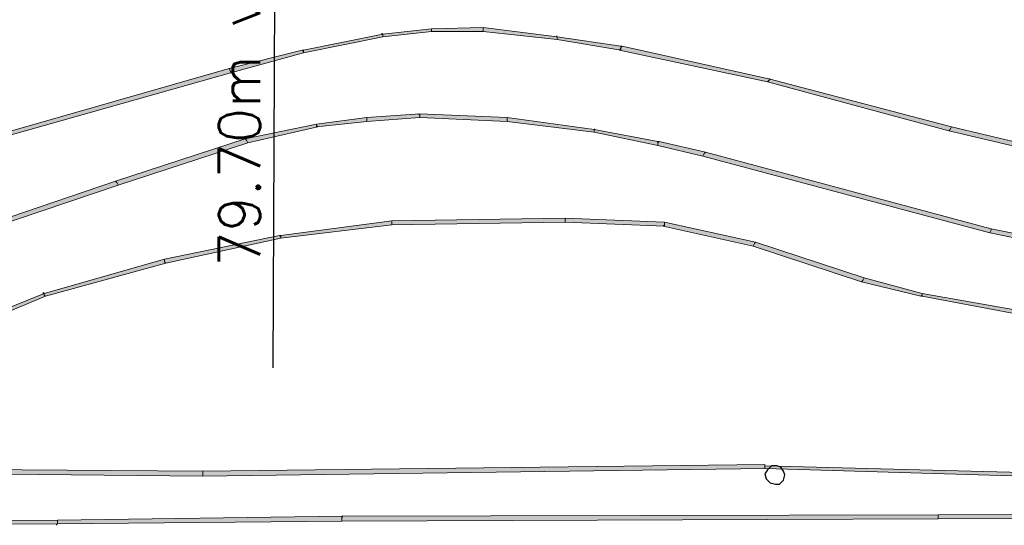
# Model space of a CAD drawing. Header units: millimetres. Extents: x -27 to 2301, y -256 to 766.
# Tile 80 of 97: x 341 to 365, y 94 to 107. Entities that reach past the tile are written whole.
import ezdxf
from ezdxf.enums import TextEntityAlignment as Align

# ---------------------------------------------------------------- set-up
doc = ezdxf.new("R2010")
doc.units = ezdxf.units.MM
doc.layers.add('SIV-ONDERGROND-ALG', color=251, linetype='Continuous')
doc.layers.add('SIV-VRI-MAATVOERING', color=7, linetype='Continuous')
doc.styles.add('ROMANS', font='romans.shx', dxfattribs={"width": 0.7})

# ---------------------------------------------------------------- blocks, each defined once
blk = doc.blocks.new('162')
at = {"style": 'ROMANS'}
blk.add_attdef('ARM.NR', text='', height=500, dxfattribs=at).set_placement((0, 0), align=Align.MIDDLE)

msp = doc.modelspace()

# ---------------------------------------------------------------- hatches: boundary and pattern name
at = {"layer": 'SIV-ONDERGROND-ALG'}
h = msp.add_hatch(color=256, dxfattribs=at)
h.dxf.hatch_style = 2
h.paths.add_polyline_path([(347.917, 105.907), (347.917, 105.875), (349.847, 106.261), (349.847, 106.325), (347.917, 105.939)])
h = msp.add_hatch(color=256, dxfattribs=at)
h.dxf.hatch_style = 2
h.paths.add_polyline_path([(349.815, 106.325), (349.815, 106.357), (349.847, 106.357), (349.847, 106.325)])
h = msp.add_hatch(color=256, dxfattribs=at)
h.dxf.hatch_style = 2
h.paths.add_polyline_path([(349.847, 106.293), (349.847, 106.261), (351.037, 106.389), (351.037, 106.454), (349.847, 106.325)])
h = msp.add_hatch(color=256, dxfattribs=at)
h.dxf.hatch_style = 2
h.paths.add_polyline_path([(351.037, 106.421), (351.037, 106.389), (352.291, 106.389), (352.291, 106.486), (351.037, 106.454)])
h = msp.add_hatch(color=256, dxfattribs=at)
h.dxf.hatch_style = 2
h.paths.add_polyline_path([(352.291, 106.454), (352.291, 106.389), (354.093, 106.196), (354.093, 106.261), (352.291, 106.486)])
h = msp.add_hatch(color=256, dxfattribs=at)
h.dxf.hatch_style = 2
h.paths.add_polyline_path([(354.061, 106.261), (354.061, 106.293), (354.093, 106.293), (354.093, 106.261)])
h = msp.add_hatch(color=256, dxfattribs=at)
h.dxf.hatch_style = 2
h.paths.add_polyline_path([(354.093, 106.228), (354.093, 106.196), (355.637, 105.939), (355.637, 106.035), (354.093, 106.261)])
h = msp.add_hatch(color=256, dxfattribs=at)
h.dxf.hatch_style = 2
h.paths.add_polyline_path([(346.148, 105.424), (346.18, 105.392), (347.917, 105.875), (347.917, 105.907), (347.885, 105.939), (346.116, 105.489)])
h = msp.add_hatch(color=256, dxfattribs=at)
h.dxf.hatch_style = 2
h.paths.add_polyline_path([(347.885, 105.939), (347.917, 105.939), (347.917, 105.907)])
h = msp.add_hatch(color=256, dxfattribs=at)
h.dxf.hatch_style = 2
h.paths.add_polyline_path([(355.637, 106.003), (355.604, 105.939), (359.207, 105.167), (359.239, 105.199), (359.271, 105.231), (355.669, 106.035)])
h = msp.add_hatch(color=256, dxfattribs=at)
h.dxf.hatch_style = 2
h.paths.add_polyline_path([(355.637, 106.035), (355.669, 106.035), (355.637, 106.003)])
h = msp.add_hatch(color=256, dxfattribs=at)
h.dxf.hatch_style = 2
h.paths.add_polyline_path([(337.817, 103.076), (337.849, 103.044), (346.18, 105.392), (346.148, 105.424), (346.116, 105.489), (337.785, 103.108)])
h = msp.add_hatch(color=256, dxfattribs=at)
h.dxf.hatch_style = 2
h.paths.add_polyline_path([(346.116, 105.489), (346.148, 105.489), (346.116, 105.456)])
h = msp.add_hatch(color=256, dxfattribs=at)
h.dxf.hatch_style = 2
h.paths.add_polyline_path([(359.239, 105.199), (359.207, 105.167), (363.614, 103.977), (363.646, 104.009), (363.678, 104.073), (359.271, 105.231)])
h = msp.add_hatch(color=256, dxfattribs=at)
h.dxf.hatch_style = 2
h.paths.add_polyline_path([(359.239, 105.231), (359.271, 105.263), (359.271, 105.231)])
h = msp.add_hatch(color=256, dxfattribs=at)
h.dxf.hatch_style = 2
h.paths.add_polyline_path([(349.461, 104.266), (349.461, 104.299), (348.239, 104.138), (348.239, 104.073), (349.461, 104.202)])
h = msp.add_hatch(color=256, dxfattribs=at)
h.dxf.hatch_style = 2
h.paths.add_polyline_path([(350.748, 104.331), (350.748, 104.395), (349.461, 104.299), (349.461, 104.202), (350.748, 104.299)])
h = msp.add_hatch(color=256, dxfattribs=at)
h.dxf.hatch_style = 2
h.paths.add_polyline_path([(350.715, 104.395), (350.748, 104.395), (350.748, 104.363), (350.715, 104.363)])
h = msp.add_hatch(color=256, dxfattribs=at)
h.dxf.hatch_style = 2
h.paths.add_polyline_path([(352.87, 104.266), (352.87, 104.299), (350.748, 104.395), (350.748, 104.299), (352.87, 104.202)])
h = msp.add_hatch(color=256, dxfattribs=at)
h.dxf.hatch_style = 2
h.paths.add_polyline_path([(354.993, 103.977), (354.993, 104.009), (352.87, 104.299), (352.87, 104.202), (354.993, 103.945)])
h = msp.add_hatch(color=256, dxfattribs=at)
h.dxf.hatch_style = 2
h.paths.add_polyline_path([(348.239, 104.106), (348.239, 104.138), (346.502, 103.784), (346.534, 103.752), (346.566, 103.687), (348.271, 104.073)])
h = msp.add_hatch(color=256, dxfattribs=at)
h.dxf.hatch_style = 2
h.paths.add_polyline_path([(354.993, 104.009), (354.993, 104.041), (355.025, 104.009)])
h = msp.add_hatch(color=256, dxfattribs=at)
h.dxf.hatch_style = 2
h.paths.add_polyline_path([(356.537, 103.687), (356.537, 103.72), (354.993, 104.009), (354.993, 103.945), (356.537, 103.623)])
h = msp.add_hatch(color=256, dxfattribs=at)
h.dxf.hatch_style = 2
h.paths.add_polyline_path([(363.646, 104.009), (363.614, 103.977), (366.894, 103.205), (366.927, 103.237), (366.959, 103.301), (363.678, 104.073)])
h = msp.add_hatch(color=256, dxfattribs=at)
h.dxf.hatch_style = 2
h.paths.add_polyline_path([(346.534, 103.752), (346.502, 103.784), (343.35, 102.755), (343.382, 102.722), (343.414, 102.658), (346.566, 103.687)])
h = msp.add_hatch(color=256, dxfattribs=at)
h.dxf.hatch_style = 2
h.paths.add_polyline_path([(357.663, 103.43), (357.695, 103.462), (356.569, 103.72), (356.537, 103.687), (356.537, 103.623), (357.631, 103.366)])
h = msp.add_hatch(color=256, dxfattribs=at)
h.dxf.hatch_style = 2
h.paths.add_polyline_path([(356.569, 103.72), (356.537, 103.72), (356.537, 103.687)])
h = msp.add_hatch(color=256, dxfattribs=at)
h.dxf.hatch_style = 2
h.paths.add_polyline_path([(364.643, 101.564), (364.643, 101.597), (357.695, 103.462), (357.663, 103.43), (357.631, 103.366), (364.611, 101.5)])
h = msp.add_hatch(color=256, dxfattribs=at)
h.dxf.hatch_style = 2
h.paths.add_polyline_path([(343.382, 102.722), (343.35, 102.755), (339.651, 101.5), (339.683, 101.436), (339.683, 101.404), (343.414, 102.658)])
h = msp.add_hatch(color=256, dxfattribs=at)
h.dxf.hatch_style = 2
h.paths.add_polyline_path([(347.37, 101.404), (347.37, 101.371), (350.072, 101.693), (350.072, 101.79), (347.37, 101.436)])
h = msp.add_hatch(color=256, dxfattribs=at)
h.dxf.hatch_style = 2
h.paths.add_polyline_path([(350.072, 101.757), (350.072, 101.693), (354.286, 101.757), (354.286, 101.854), (350.072, 101.79)])
h = msp.add_hatch(color=256, dxfattribs=at)
h.dxf.hatch_style = 2
h.paths.add_polyline_path([(354.286, 101.822), (354.286, 101.757), (356.698, 101.661), (356.698, 101.757), (354.286, 101.854)])
h = msp.add_hatch(color=256, dxfattribs=at)
h.dxf.hatch_style = 2
h.paths.add_polyline_path([(356.698, 101.693), (356.666, 101.661), (358.853, 101.178), (358.885, 101.243), (358.917, 101.275), (356.698, 101.757)])
h = msp.add_hatch(color=256, dxfattribs=at)
h.dxf.hatch_style = 2
h.paths.add_polyline_path([(366.701, 101.114), (366.734, 101.178), (364.643, 101.597), (364.643, 101.564), (364.611, 101.5), (366.669, 101.082)])
h = msp.add_hatch(color=256, dxfattribs=at)
h.dxf.hatch_style = 2
h.paths.add_polyline_path([(344.54, 100.793), (344.572, 100.76), (347.37, 101.371), (347.37, 101.404), (347.338, 101.436), (344.54, 100.857)])
h = msp.add_hatch(color=256, dxfattribs=at)
h.dxf.hatch_style = 2
h.paths.add_polyline_path([(347.338, 101.436), (347.37, 101.436), (347.37, 101.404)])
h = msp.add_hatch(color=256, dxfattribs=at)
h.dxf.hatch_style = 2
h.paths.add_polyline_path([(358.885, 101.243), (358.853, 101.178), (361.491, 100.31), (361.523, 100.342), (361.555, 100.407), (358.917, 101.275)])
h = msp.add_hatch(color=256, dxfattribs=at)
h.dxf.hatch_style = 2
h.paths.add_polyline_path([(341.613, 99.988), (341.645, 99.956), (344.572, 100.76), (344.54, 100.793), (344.54, 100.857), (341.613, 100.021)])
h = msp.add_hatch(color=256, dxfattribs=at)
h.dxf.hatch_style = 2
h.paths.add_polyline_path([(361.523, 100.342), (361.491, 100.31), (362.938, 99.956), (362.97, 99.988), (362.97, 100.021), (361.555, 100.407)])
h = msp.add_hatch(color=256, dxfattribs=at)
h.dxf.hatch_style = 2
h.paths.add_polyline_path([(338.911, 98.863), (338.943, 98.83), (341.645, 99.956), (341.613, 99.988), (341.613, 100.021), (338.879, 98.927)])
h = msp.add_hatch(color=256, dxfattribs=at)
h.dxf.hatch_style = 2
h.paths.add_polyline_path([(341.58, 100.021), (341.58, 100.053), (341.613, 100.053), (341.613, 100.021)])
h = msp.add_hatch(color=256, dxfattribs=at)
h.dxf.hatch_style = 2
h.paths.add_polyline_path([(362.938, 99.956), (362.97, 99.956), (362.97, 99.988)])
h = msp.add_hatch(color=256, dxfattribs=at)
h.dxf.hatch_style = 2
h.paths.add_polyline_path([(362.97, 99.988), (362.97, 99.956), (365.543, 99.474), (365.543, 99.57), (362.97, 100.021)])
h = msp.add_hatch(color=256, dxfattribs=at)
h.dxf.hatch_style = 2
h.paths.add_polyline_path([(345.472, 95.646), (345.472, 95.582), (359.143, 95.775), (359.143, 95.871), (345.472, 95.71)])
h = msp.add_hatch(color=256, dxfattribs=at)
h.dxf.hatch_style = 2
h.paths.add_polyline_path([(359.143, 95.807), (359.143, 95.775), (367.602, 95.517), (367.602, 95.614), (359.143, 95.839)])
h = msp.add_hatch(color=256, dxfattribs=at)
h.dxf.hatch_style = 2
h.paths.add_polyline_path([(336.659, 95.71), (336.659, 95.678), (345.472, 95.582), (345.472, 95.71), (336.659, 95.775)])
h = msp.add_hatch(color=256, dxfattribs=at)
h.dxf.hatch_style = 2
h.paths.add_polyline_path([(341.934, 94.456), (341.934, 94.424), (348.85, 94.488), (348.85, 94.617), (341.934, 94.52)])
h = msp.add_hatch(color=256, dxfattribs=at)
h.dxf.hatch_style = 2
h.paths.add_polyline_path([(348.85, 94.552), (348.85, 94.488), (363.356, 94.552), (363.356, 94.649), (348.85, 94.617)])
h = msp.add_hatch(color=256, dxfattribs=at)
h.dxf.hatch_style = 2
h.paths.add_polyline_path([(348.85, 94.617), (348.882, 94.617), (348.882, 94.585), (348.85, 94.585)])
h = msp.add_hatch(color=256, dxfattribs=at)
h.dxf.hatch_style = 2
h.paths.add_polyline_path([(363.356, 94.585), (363.356, 94.552), (373.617, 94.585), (373.617, 94.681), (363.356, 94.649)])
h = msp.add_hatch(color=256, dxfattribs=at)
h.dxf.hatch_style = 2
h.paths.add_polyline_path([(333.604, 94.424), (333.604, 94.392), (341.934, 94.424), (341.934, 94.52), (333.604, 94.488)])
h = msp.add_hatch(color=256, dxfattribs=at)
h.dxf.hatch_style = 2
h.paths.add_polyline_path([(341.902, 94.424), (341.934, 94.424), (341.934, 94.392), (341.902, 94.392)])

# ---------------------------------------------------------------- linework, layer by layer
at = {"layer": 'SIV-ONDERGROND-ALG', "lineweight": 5}
for points in [[(347.917, 105.907), (347.917, 105.875), (349.847, 106.261), (349.847, 106.325), (347.917, 105.939), (347.917, 105.907)], [(349.847, 106.293), (349.847, 106.261), (351.037, 106.389), (351.037, 106.454), (349.847, 106.325), (349.847, 106.293)], [(351.037, 106.421), (351.037, 106.389), (352.291, 106.389), (352.291, 106.486), (351.037, 106.454), (351.037, 106.421)], [(352.291, 106.454), (352.291, 106.389), (354.093, 106.196), (354.093, 106.261), (352.291, 106.486), (352.291, 106.454)], [(354.093, 106.228), (354.093, 106.196), (355.637, 105.939), (355.637, 106.035), (354.093, 106.261), (354.093, 106.228)], [(346.148, 105.424), (346.18, 105.392), (347.917, 105.875), (347.917, 105.907), (347.885, 105.939), (346.116, 105.489), (346.148, 105.424)], [(347.885, 105.939), (347.917, 105.939)], [(355.637, 106.003), (355.604, 105.939), (359.207, 105.167), (359.239, 105.199), (359.271, 105.231), (355.669, 106.035), (355.637, 106.003)], [(355.637, 106.035), (355.669, 106.035)], [(337.817, 103.076), (337.849, 103.044), (346.18, 105.392), (346.148, 105.424), (346.116, 105.489), (337.785, 103.108), (337.817, 103.076)], [(359.239, 105.199), (359.207, 105.167), (363.614, 103.977), (363.646, 104.009), (363.678, 104.073), (359.271, 105.231), (359.239, 105.199)], [(349.461, 104.266), (349.461, 104.299), (348.239, 104.138), (348.239, 104.073), (349.461, 104.202), (349.461, 104.266)], [(350.748, 104.331), (350.748, 104.395), (349.461, 104.299), (349.461, 104.202), (350.748, 104.299), (350.748, 104.331)], [(352.87, 104.266), (352.87, 104.299), (350.748, 104.395), (350.748, 104.299), (352.87, 104.202), (352.87, 104.266)], [(354.993, 103.977), (354.993, 104.009), (352.87, 104.299), (352.87, 104.202), (354.993, 103.945), (354.993, 103.977)], [(348.239, 104.106), (348.239, 104.138), (346.502, 103.784), (346.534, 103.752), (346.566, 103.687), (348.271, 104.073), (348.239, 104.106)], [(348.239, 104.138), (348.239, 104.138)], [(356.537, 103.687), (356.537, 103.72), (354.993, 104.009), (354.993, 103.945), (356.537, 103.623), (356.537, 103.687)], [(363.646, 104.009), (363.614, 103.977), (366.894, 103.205), (366.927, 103.237), (366.959, 103.301), (363.678, 104.073), (363.646, 104.009)], [(346.534, 103.752), (346.502, 103.784), (343.35, 102.755), (343.382, 102.722), (343.414, 102.658), (346.566, 103.687), (346.534, 103.752)], [(357.663, 103.43), (357.695, 103.462), (356.569, 103.72), (356.537, 103.687), (356.537, 103.623), (357.631, 103.366), (357.663, 103.43)], [(356.569, 103.72), (356.537, 103.72)], [(364.643, 101.564), (364.643, 101.597), (357.695, 103.462), (357.663, 103.43), (357.631, 103.366), (364.611, 101.5), (364.643, 101.564)], [(343.382, 102.722), (343.35, 102.755), (339.651, 101.5), (339.683, 101.436), (339.683, 101.404), (343.414, 102.658), (343.382, 102.722)], [(347.37, 101.404), (347.37, 101.371), (350.072, 101.693), (350.072, 101.79), (347.37, 101.436), (347.37, 101.404)], [(350.072, 101.757), (350.072, 101.693), (354.286, 101.757), (354.286, 101.854), (350.072, 101.79), (350.072, 101.757)], [(354.286, 101.822), (354.286, 101.757), (356.698, 101.661), (356.698, 101.757), (354.286, 101.854), (354.286, 101.822)], [(356.698, 101.693), (356.666, 101.661), (358.853, 101.178), (358.885, 101.243), (358.917, 101.275), (356.698, 101.757), (356.698, 101.693)], [(356.698, 101.757), (356.698, 101.757)], [(366.701, 101.114), (366.734, 101.178), (364.643, 101.597), (364.643, 101.564), (364.611, 101.5), (366.669, 101.082), (366.701, 101.114)], [(344.54, 100.793), (344.572, 100.76), (347.37, 101.371), (347.37, 101.404), (347.338, 101.436), (344.54, 100.857), (344.54, 100.793)], [(347.338, 101.436), (347.37, 101.436)], [(358.885, 101.243), (358.853, 101.178), (361.491, 100.31), (361.523, 100.342), (361.555, 100.407), (358.917, 101.275), (358.885, 101.243)], [(341.613, 99.988), (341.645, 99.956), (344.572, 100.76), (344.54, 100.793), (344.54, 100.857), (341.613, 100.021), (341.613, 99.988)], [(361.523, 100.342), (361.491, 100.31), (362.938, 99.956), (362.97, 99.988), (362.97, 100.021), (361.555, 100.407), (361.523, 100.342)], [(338.911, 98.863), (338.943, 98.83), (341.645, 99.956), (341.613, 99.988), (341.613, 100.021), (338.879, 98.927), (338.911, 98.863)], [(362.938, 99.956), (362.97, 99.956)], [(362.97, 99.988), (362.97, 99.956), (365.543, 99.474), (365.543, 99.57), (362.97, 100.021), (362.97, 99.988)], [(345.472, 95.646), (345.472, 95.582), (359.143, 95.775), (359.143, 95.871), (345.472, 95.71), (345.472, 95.646)], [(359.143, 95.871), (359.143, 95.839)], [(359.143, 95.807), (359.143, 95.775), (367.602, 95.517), (367.602, 95.614), (359.143, 95.839), (359.143, 95.807)], [(336.659, 95.71), (336.659, 95.678), (345.472, 95.582), (345.472, 95.71), (336.659, 95.775), (336.659, 95.71)], [(341.934, 94.456), (341.934, 94.424), (348.85, 94.488), (348.85, 94.617), (341.934, 94.52), (341.934, 94.456)], [(348.85, 94.552), (348.85, 94.488), (363.356, 94.552), (363.356, 94.649), (348.85, 94.617), (348.85, 94.552)], [(363.356, 94.585), (363.356, 94.552), (373.617, 94.585), (373.617, 94.681), (363.356, 94.649), (363.356, 94.585)], [(333.604, 94.424), (333.604, 94.392), (341.934, 94.424), (341.934, 94.52), (333.604, 94.488), (333.604, 94.424)]]:
    msp.add_lwpolyline(points, dxfattribs=at)
at = {"layer": 'SIV-ONDERGROND-ALG', "lineweight": 25}
msp.add_lwpolyline([(359.625, 95.614), (359.593, 95.71), (359.529, 95.807), (359.432, 95.839), (359.303, 95.839), (359.207, 95.743), (359.143, 95.646), (359.175, 95.517), (359.271, 95.421), (359.4, 95.389), (359.496, 95.389), (359.593, 95.485), (359.625, 95.614)], dxfattribs=at)
at = {"layer": 'SIV-VRI-MAATVOERING'}
msp.add_line((347.182, 98.221), (347.244, 112.496), dxfattribs=at)

# ---------------------------------------------------------------- block references
ref = msp.add_blockref('162', (346.819, 102.855), dxfattribs=dict(at, xscale=0.001999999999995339, yscale=0.001999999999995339, zscale=0.001999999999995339, rotation=90))
ref.add_attrib('ARM.NR', '79.70m van SS', dxfattribs={"layer": '0', "height": 1, "rotation": 90, "style": 'ROMANS'}).set_placement((346.364, 105.947), align=Align.MIDDLE)

doc.saveas('drawing.dxf')
